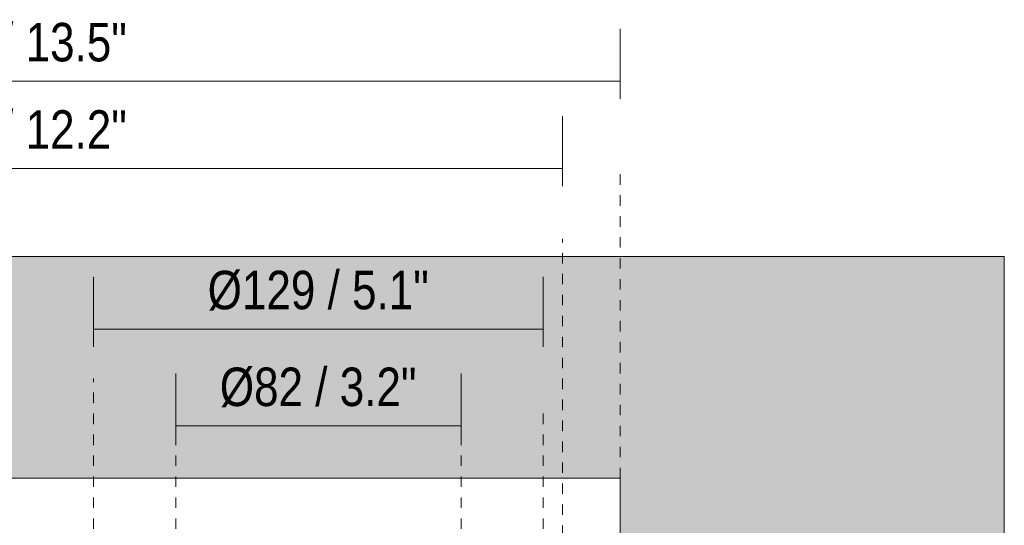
# Model space of a CAD drawing. Header units: millimetres. Extents: x -6861 to -4784, y -1296 to 6808.
# Tile 9 of 16: x -6580 to -6298, y 373 to 518. Entities that reach past the tile are written whole.
import ezdxf

# ---------------------------------------------------------------- set-up
doc = ezdxf.new("R2010")
doc.units = ezdxf.units.MM
doc.linetypes.add('Dash', pattern=[6, 3, -3])
doc.layers.add('A-ANNO-DIMS', color=7, linetype='Dash', lineweight=9, true_color=0xd2d2d2)
for name, color, linetype, lineweight in [('A-ANNO-DIMS-5', 7, 'Continuous', 9), ('A-WALL', 7, 'Continuous', 9), ('E-LITE-EQPM', 7, 'Continuous', 20)]:
    doc.layers.add(name, color=color, linetype=linetype, lineweight=lineweight)
doc.styles.add('Arial Narrow', font='ARIALN.TTF', dxfattribs={"height": 11})
doc.dimstyles.new('FARO_-_2_2mm_Arial_Narrow_mm_Inch_Right', dxfattribs={"dimscale": 304.8, "dimtxt": 11.257741, "dimasz": 0, "dimexe": 0.049213, "dimexo": 0.0625, "dimgap": 0.008202, "dimtad": 1, "dimdec": 0, "dimzin": 0, "dimdsep": 46, "dimtxsty": 'Arial Narrow', "dimblk1": 'NONE', "dimblk2": 'NONE', "dimsah": 1, "dimcen": 0.09, "dimadec": 0, "dimazin": 0, "dimtfac": 1, "dimtdec": 4, "dimtix": 1, "dimtmove": 0, "dimatfit": 3, "dimfxl": 0.016404, "dimfxlon": 1, "dimtvp": 1, "dimtolj": 1, "dimtzin": 0, "dimarcsym": 2})

# ---------------------------------------------------------------- blocks, each defined once
blk = doc.blocks.new('COLIN-2_GLB - 034008501 COLIN-1 White downlight LED 18_25W 2700K 20_ 2100_2775 lm-658659-Alzado_PDF')
at = {"layer": 'E-LITE-EQPM'}
for q in [(-6751, 386.5), (-6408, 213.5)]:
    blk.add_line((-6408, 386.5), q, dxfattribs=at)
blk = doc.blocks.new('DIMBLOCK1-Alzado_PDF')
at = {"layer": 'A-ANNO-DIMS-5', "color": 251, "true_color": 0x5b5b5b, "transparency": 16777216}
for p, q in [((-6558.78, 424.15), (-6558.78, 444.15)), ((-6430.01, 424.15), (-6430.01, 444.15)), ((-6558.78, 429.15), (-6430.01, 429.15)), ((-6558.78, 429.15), (-6558.78, 424.15)), ((-6430.01, 429.15), (-6430.01, 424.15))]:
    blk.add_line(p, q, dxfattribs=at)
at = {"layer": 'A-ANNO-DIMS-5', "color": 0, "transparency": 16777216, "insert": (-6526.11, 445.87), "char_height": 11, "width": 76.1238, "attachment_point": 1, "line_spacing_factor": 0.974696, "style": 'Arial Narrow'}
blk.add_mtext('Ø129 / 5.1"', dxfattribs=at)
blk = doc.blocks.new('_None')
blk = doc.blocks.new('DIMBLOCK2-Alzado_PDF')
at = {"layer": 'A-ANNO-DIMS-5', "color": 251, "true_color": 0x5b5b5b, "transparency": 16777216}
for p, q in [((-6734.5, 470.11), (-6734.5, 490.11)), ((-6424.5, 470.11), (-6424.5, 490.11)), ((-6734.5, 475.11), (-6424.5, 475.11)), ((-6734.5, 475.11), (-6734.5, 470.11)), ((-6424.5, 475.11), (-6424.5, 470.11))]:
    blk.add_line(p, q, dxfattribs=at)
at = {"layer": 'A-ANNO-DIMS-5', "color": 0, "transparency": 16777216, "insert": (-6609.78, 491.82), "char_height": 11, "width": 72.6928, "attachment_point": 1, "line_spacing_factor": 0.974696, "style": 'Arial Narrow'}
blk.add_mtext('310 / 12.2"', dxfattribs=at)
blk = doc.blocks.new('DIMBLOCK3-Alzado_PDF')
at = {"layer": 'A-ANNO-DIMS-5', "color": 251, "true_color": 0x5b5b5b, "transparency": 16777216}
for p, q in [((-6535.24, 401.25), (-6535.24, 416.45)), ((-6453.55, 401.25), (-6453.55, 416.45)), ((-6535.24, 401.45), (-6453.55, 401.45)), ((-6535.24, 401.45), (-6535.24, 396.45)), ((-6453.55, 401.45), (-6453.55, 396.45))]:
    blk.add_line(p, q, dxfattribs=at)
at = {"layer": 'A-ANNO-DIMS-5', "color": 0, "transparency": 16777216, "insert": (-6522.63, 418.16), "char_height": 11, "width": 67.7609, "attachment_point": 1, "line_spacing_factor": 0.974696, "style": 'Arial Narrow'}
blk.add_mtext('Ø82 / 3.2"', dxfattribs=at)
blk = doc.blocks.new('DIMBLOCK4-Alzado_PDF')
at = {"layer": 'A-ANNO-DIMS-5', "color": 251, "true_color": 0x5b5b5b, "transparency": 16777216}
for p, q in [((-6751, 495.11), (-6751, 515.11)), ((-6408, 495.11), (-6408, 515.11)), ((-6751, 500.11), (-6408, 500.11)), ((-6751, 500.11), (-6751, 495.11)), ((-6408, 500.11), (-6408, 495.11))]:
    blk.add_line(p, q, dxfattribs=at)
at = {"layer": 'A-ANNO-DIMS-5', "color": 0, "transparency": 16777216, "insert": (-6609.78, 516.82), "char_height": 11, "width": 72.6928, "attachment_point": 1, "line_spacing_factor": 0.974696, "style": 'Arial Narrow'}
blk.add_mtext('343 / 13.5"', dxfattribs=at)

msp = doc.modelspace()

# ---------------------------------------------------------------- hatches: boundary and pattern name
at = {"layer": 'A-WALL', "true_color": 0xf7f7f7}
h = msp.add_hatch(color=7, dxfattribs=at)
h.paths.add_polyline_path([(-6298, 150), (-6298, 450), (-6861, 450), (-6861, 150), (-6408, 150)])
h.paths.add_polyline_path([(-6751, 213.5), (-6751, 386.5), (-6408, 386.5), (-6408, 213.5), (-6734.5, 213.5)])

# ---------------------------------------------------------------- linework, layer by layer
at = {"layer": 'A-ANNO-DIMS'}
for p, q in [((-6408, 386.5), (-6408, 476.5)), ((-6424.5, 370), (-6424.5, 455)), ((-6558.78, 300), (-6558.78, 415)), ((-6535.24, 300), (-6535.24, 405)), ((-6453.55, 300), (-6453.55, 405)), ((-6430.01, 300), (-6430.01, 405))]:
    msp.add_line(p, q, dxfattribs=at)
at = {"layer": 'A-WALL', "color": 253, "true_color": 0xaaaaaa}
for p, q in [((-6298, 450), (-6861, 450)), ((-6298, 150), (-6298, 450))]:
    msp.add_line(p, q, dxfattribs=at)

# ---------------------------------------------------------------- block references
at = {"layer": 'E-LITE-EQPM'}
msp.add_blockref('COLIN-2_GLB - 034008501 COLIN-1 White downlight LED 18_25W 2700K 20_ 2100_2775 lm-658659-Alzado_PDF', (0, 0), dxfattribs=at)

# ---------------------------------------------------------------- dimensions: what is measured, and where the dimension line sits
at = {"layer": 'A-ANNO-DIMS', "color": 251, "linetype": 'Continuous', "true_color": 0x5b5b5b}
for base, p1, p2, override, picture, middle in [((-6408, 500.11), (-6751, 495.11), (-6408, 495.11), {"dimpost": '<>', "dimfxl": 343}, 'DIMBLOCK4-Alzado_PDF', (-6579.5, 509.73)), ((-6424.5, 475.11), (-6734.5, 470.11), (-6424.5, 470.11), {"dimpost": '<>', "dimfxl": 310}, 'DIMBLOCK2-Alzado_PDF', (-6579.5, 484.73))]:
    dim = msp.add_linear_dim(base=base, p1=p1, p2=p2, dimstyle='FARO_-_2_2mm_Arial_Narrow_mm_Inch_Right', override=override, dxfattribs=at)
    dim.commit()
    dim.dimension.update_dxf_attribs({"geometry": picture, "text_midpoint": middle})
for base, p1, p2, override, picture, middle in [((-6430.01, 429.15), (-6558.78, 424.15), (-6430.01, 424.15), {"dimpost": '<>', "dimfxl": 128.768}, 'DIMBLOCK1-Alzado_PDF', (-6494.4, 438.88)), ((-6453.55, 401.45), (-6535.24, 396.45), (-6453.55, 396.45), {"dimpost": '<>', "dimfxl": 81.684256}, 'DIMBLOCK3-Alzado_PDF', (-6494.4, 411.18))]:
    dim = msp.add_linear_dim(base=base, p1=p1, p2=p2, text='Ø<>', dimstyle='FARO_-_2_2mm_Arial_Narrow_mm_Inch_Right', override=override, dxfattribs=at)
    dim.commit()
    dim.dimension.update_dxf_attribs({"geometry": picture, "text_midpoint": middle})

doc.saveas('drawing.dxf')
